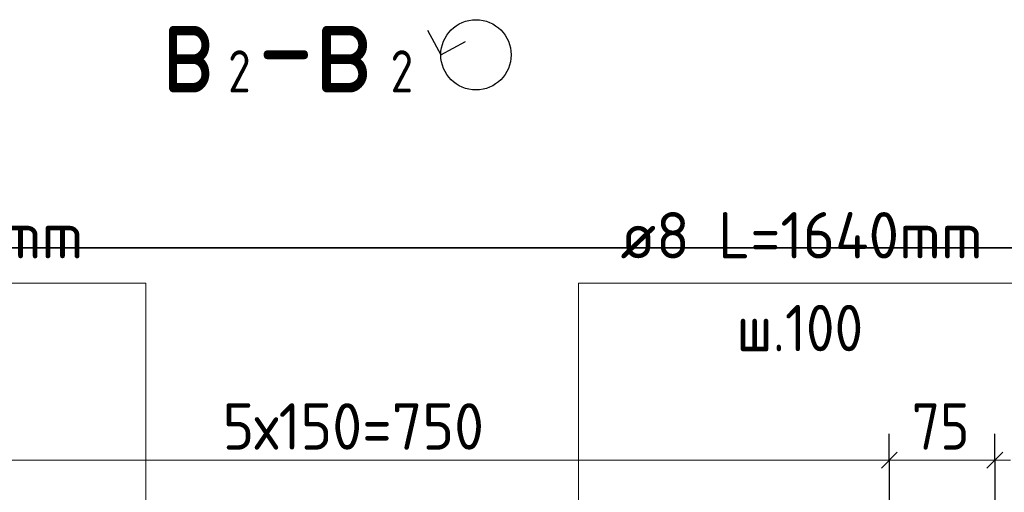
# Model space of a CAD drawing. Header units: millimetres. Extents: x 0 to 42000, y 0 to 29700.
# Tile 19 of 30: x 30962 to 35629, y 12259 to 14500. Entities that reach past the tile are written whole.
import ezdxf

# ---------------------------------------------------------------- set-up
doc = ezdxf.new("R2010")
doc.units = ezdxf.units.MM
for name, color, linetype, lineweight in [('Standard', 7, 'Continuous', 25), ('Заголовок чертежа', 7, 'Continuous', 25), ('Позиционная метка линия выноска', 7, 'Continuous', 13), ('Хомут', 52, 'Continuous', 25)]:
    doc.layers.add(name, color=color, linetype=linetype, lineweight=lineweight)
doc.styles.add('ISOCPEUR', font='txt')

msp = doc.modelspace()

# ---------------------------------------------------------------- linework, layer by layer
at = {"layer": 'Standard', "color": 7, "linetype": 'Continuous', "lineweight": -3, "transparency": 33554687}
for p, q in [((35083.4, 12411), (35083.4, 12536)), ((35583.4, 12411), (35583.4, 12536)), ((35083.4, 12411), (35083.4, 12286)), ((35083.4, 12411), (35083.4, 11583.6)), ((35583.4, 12411), (35583.4, 12286)), ((35583.4, 12411), (35583.4, 11916.9))]:
    msp.add_line(p, q, dxfattribs=at)
at = {"layer": 'Standard', "color": 7, "linetype": 'Continuous', "lineweight": 25, "transparency": 33554687}
for p, q in [((35045.9, 12373.5), (35120.9, 12448.5)), ((35545.9, 12373.5), (35620.9, 12448.5))]:
    msp.add_line(p, q, dxfattribs=at)
at = {"layer": 'Standard', "color": 7, "linetype": 'Continuous', "lineweight": 13, "transparency": 33554687}
for p, q in [((30083.4, 12411), (35083.4, 12411)), ((35083.4, 12411), (35583.4, 12411)), ((35583.4, 12411), (35658.4, 12411))]:
    msp.add_line(p, q, dxfattribs=at)
at = {"layer": 'Standard', "color": 7, "linetype": 'Continuous', "lineweight": 25, "transparency": 33554687}
msp.add_lwpolyline([(32894.1, 14450.5), (32957.8, 14333.3), (33074.9, 14397)], dxfattribs=at)
at = {"layer": 'Standard', "color": 254, "linetype": 'Continuous', "lineweight": 35, "true_color": 0xc4c4ff, "transparency": 33554687}
msp.add_lwpolyline([(26051.1, 8262.8), (38059.2, 8262.8), (38059.2, 13417.7), (26051.1, 13417.7), (26051.1, 8262.8)], dxfattribs=at)
at = {"layer": 'Standard', "color": 7, "linetype": 'Continuous', "lineweight": 25, "transparency": 33554687}
msp.add_circle((33124.5, 14333.3), 166.7, dxfattribs=at)
at = {"layer": 'Позиционная метка линия выноска', "color": 7, "linetype": 'Continuous', "lineweight": 13, "transparency": 33554687}
for points in [[(29387, 13250.3), (31560.3, 13250.3), (31560.3, 11116.9), (31156.7, 11116.9)], [(35840, 13250.3), (33610, 13250.3), (33610, 11116.9), (33343.4, 11116.9)]]:
    msp.add_lwpolyline(points, dxfattribs=at)

# ---------------------------------------------------------------- texts
at = {"layer": 'Standard', "color": 7, "linetype": 'Continuous', "lineweight": 25, "transparency": 33554687, "char_height": 220, "attachment_point": 7, "style": 'ISOCPEUR'}
for s, insert, width in [('\\W0.94;5х150=750', (31923.4, 12461), 1444.171), ('\\W0.87;75', (35190.4, 12461), 403.94)]:
    msp.add_mtext(s, dxfattribs=dict(at, insert=insert, width=width))
at = {"layer": 'Заголовок чертежа', "color": 7, "linetype": 'Continuous', "lineweight": 50, "transparency": 33554687, "attachment_point": 7, "style": 'ISOCPEUR'}
for s, insert, char_height, width in [('\\W0.78;в', (31635, 14155), 450, 489.596), ('\\W0.87;-в', (32090, 14155), 450, 826.217), ('\\W0.78;2', (31950, 14155), 200, 217.601), ('\\W0.78;2', (32720, 14155), 200, 217.601)]:
    msp.add_mtext(s, dxfattribs=dict(at, insert=insert, char_height=char_height, width=width))
at = {"layer": 'Хомут', "color": 7, "linetype": 'Continuous', "lineweight": 13, "transparency": 33554687, "char_height": 220, "attachment_point": 7, "style": 'ISOCPEUR'}
for s, insert, width in [('\\W0.96;ø8 L=1640mm ', (29546.4, 13367.6), 2018.381), ('\\W0.96;ø8 L=1640mm ', (33809.4, 13367.6), 2018.387), ('\\W0.90;ш.100 ', (34359.4, 12927.6), 912.907)]:
    msp.add_mtext(s, dxfattribs=dict(at, insert=insert, width=width))

doc.saveas('drawing.dxf')
